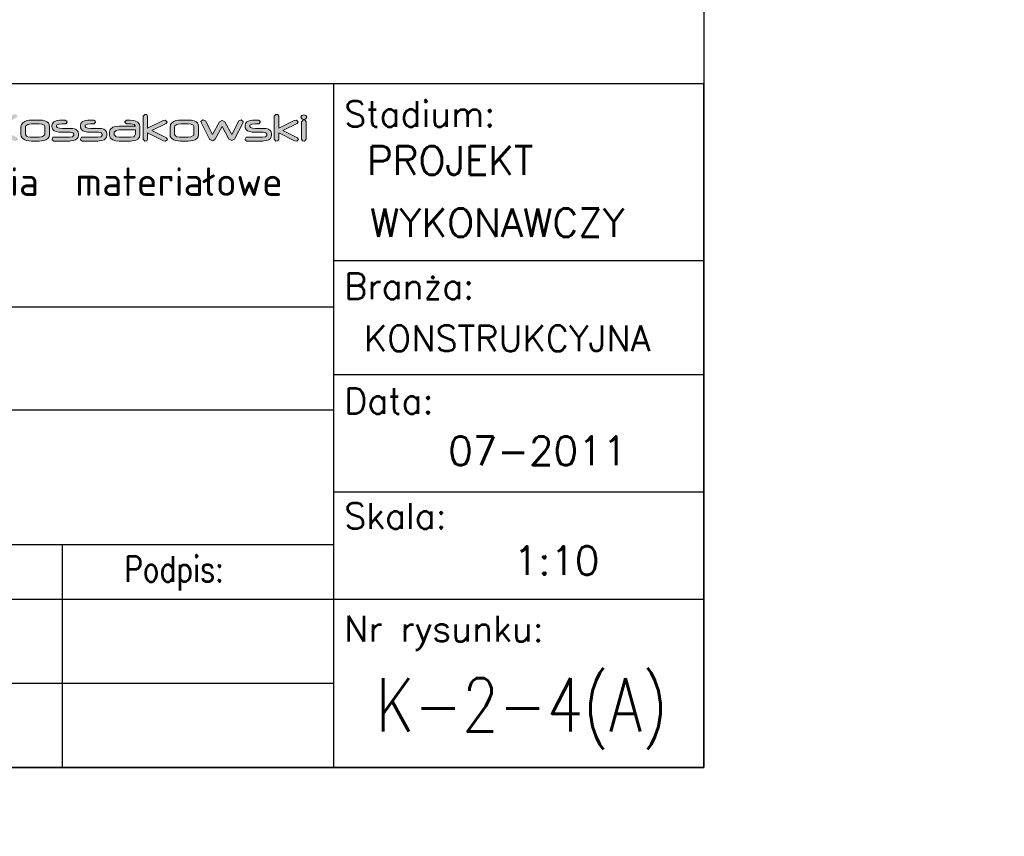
# Model space of a CAD drawing. Header units: millimetres. Extents: x -34919 to 306996, y -293018 to -145733.
# Tile 214 of 256: x 87750 to 88411, y -196130 to -195581. Entities that reach past the tile are written whole.
import ezdxf
from ezdxf.enums import TextEntityAlignment as Align

# ---------------------------------------------------------------- set-up
doc = ezdxf.new("R2010")
doc.units = ezdxf.units.MM
doc.header["$LTSCALE"] = 3
doc.layers.add('Prz', color=5, linetype='Continuous')
doc.layers.add('TABELA', color=7, linetype='Continuous')
doc.layers.add('SIATKA', color=5, linetype='Continuous', lineweight=18)
doc.styles.add('Annotative', font='txt')
doc.styles.add('NOVE3', font='romans.shx', dxfattribs={"width": 0.7})
doc.styles.add('ROMANS', font='romans.shx')

# ---------------------------------------------------------------- blocks, each defined once
blk = doc.blocks.new('structure pro')
h = blk.add_hatch(color=7)
h.dxf.hatch_style = 1
h.paths.add_polyline_path([(739.2, 22.6), (739.7, 24.1), (741.8, 25.2), (745.2, 25.6), (748.1, 25.6), (749.3, 27.4), (749.2, 28.6), (747.4, 29.9), (747.1, 29.9), (743.8, 29.7), (741, 29.4), (738.8, 28.9), (738.3, 28.6), (736, 27.2), (734.6, 25.2), (734.1, 22.6), (734.1, 8.3), (734.1, 7.8), (735.9, 6.3), (738.2, 6.5), (739.2, 8.3)])
h.paths.add_polyline_path([(553.3, 43.3), (550.3, 45.3), (549.9, 45.3), (544.2, 45.2), (539.6, 44.6), (536, 43.6), (535.1, 43.4), (531.2, 41), (528.9, 37.6), (528.1, 33.2), (528.1, 9.5), (528.2, 8.4), (531.2, 6.2), (535, 6.5), (536.7, 9.4), (536.7, 33.2), (537.6, 35.8), (540.9, 37.6), (546.6, 38.2), (551.4, 38.3), (553.5, 41.3)])
h.paths.add_polyline_path([(115.8, 43.3), (112.8, 45.3), (112.4, 45.3), (106.8, 45.2), (102.1, 44.6), (98.5, 43.6), (97.7, 43.4), (93.8, 41), (91.4, 37.6), (90.6, 33.2), (90.6, 9.5), (90.7, 8.4), (93.7, 6.2), (97.4, 6.5), (99.2, 9.4), (99.2, 33.2), (100.1, 35.8), (103.5, 37.6), (109.2, 38.2), (113.9, 38.3), (116, 41.3)])
h.paths.add_polyline_path([(1436.8, 35.1), (1434.6, 35.7), (1432.3, 35.1), (1431.2, 33.1), (1432.3, 31.1), (1434.6, 30.5), (1436.8, 31.1), (1437.9, 33.1)])
h.paths.add_polyline_path([(1436.1, 29.7), (1433.9, 30), (1432, 28), (1432, 8.3), (1433, 6.6), (1435.3, 6.3), (1437.2, 8.3), (1437.2, 28)])
h.paths.add_polyline_path([(1405.3, 36.1), (1403.1, 36.2), (1401.2, 34.3), (1401.2, 8.3), (1403.1, 6.3), (1405.3, 6.6), (1406.3, 8.3), (1406.3, 15.5), (1424, 6.6), (1426.5, 6.3), (1428.6, 8.1), (1427.3, 10), (1411.1, 18.1), (1426.9, 26.1), (1428.3, 27.9), (1426.1, 29.7), (1423.7, 29.5), (1406.3, 20.8), (1406.3, 34.3)])
h.paths.add_polyline_path([(1385.4, 28.6), (1383.6, 29.9), (1380.4, 29.8), (1377.9, 29.7), (1377.1, 29.7), (1374.5, 29.4), (1373.4, 29), (1370.7, 27.9), (1369.1, 26.1), (1368.7, 23.9), (1368.7, 22.6), (1368.8, 21), (1369.8, 19.2), (1371.3, 17.8), (1373.6, 16.9), (1376.6, 16.3), (1380.2, 16.1), (1388.6, 16.1), (1389.1, 16.1), (1392.1, 15.5), (1393, 14), (1393, 13.1), (1392.9, 12.5), (1391.4, 11.1), (1388.2, 10.7), (1370.7, 10.7), (1369.8, 10.5), (1368.7, 8.3), (1368.8, 7.7), (1370.7, 6.3), (1388.1, 6.3), (1389.6, 6.4), (1392.8, 6.8), (1395.2, 7.7), (1397, 9), (1398, 10.8), (1398.4, 13.1), (1398.4, 14.2), (1398.4, 14.4), (1398, 16.6), (1396.8, 18.3), (1394.9, 19.5), (1392.2, 20.2), (1388.9, 20.5), (1380.3, 20.5), (1377.1, 20.7), (1374.6, 21.4), (1373.9, 22.6), (1373.9, 23.9), (1373.9, 24.3), (1376.4, 25.4), (1376.7, 25.4), (1379.9, 25.5), (1383.6, 25.5), (1384.2, 25.6), (1385.6, 27.4)])
h.paths.add_polyline_path([(1324.3, 28.8), (1321.5, 30), (1321.5, 30), (1319.2, 28.3), (1319.5, 27.1), (1328.8, 8.5), (1329.1, 8.1), (1332.1, 6.7), (1332.4, 6.7), (1335.2, 8.4), (1343, 22.8), (1350.6, 8.5), (1350.7, 8.3), (1353.7, 6.8), (1354, 6.8), (1356.8, 8.5), (1366.4, 27.1), (1366.7, 28.3), (1366.7, 28.4), (1364.3, 30), (1361.6, 28.8), (1353.7, 13.5), (1345.9, 27.8), (1345.9, 27.9), (1343, 29.5), (1342.8, 29.5), (1340, 27.8), (1332.2, 13.5)])
h.paths.add_polyline_path([(1308.6, 29.7), (1305.1, 29.9), (1296.5, 29.9), (1294, 29.7), (1291.2, 29.2), (1288.8, 28.3), (1286.6, 26.9), (1285.1, 24.8), (1284.6, 22.4), (1284.6, 13.6), (1284.9, 11.4), (1286.4, 9.4), (1288.8, 7.8), (1290.8, 7.1), (1293.6, 6.6), (1296.5, 6.3), (1305.1, 6.3), (1307.5, 6.5), (1310.3, 7), (1312.6, 7.8), (1314.6, 9), (1316, 11.1), (1316.6, 13.6), (1316.6, 22.4), (1316.6, 22.4), (1316.3, 24.7), (1315.3, 26.6), (1313.7, 28), (1311.5, 29)])
h.paths.add_polyline_path([(1296.6, 25.5), (1305, 25.5), (1308.4, 25.2), (1310.6, 24.3), (1311.3, 22.8), (1311.3, 13.6), (1311.2, 12.9), (1308.8, 11.3), (1307.8, 11.1), (1305, 10.7), (1296.6, 10.7), (1295.1, 10.7), (1292.4, 11.2), (1291, 11.8), (1289.7, 13.6), (1289.7, 22.4), (1290, 23.4), (1292.3, 25), (1293.7, 25.3)], flags=16)
h.paths.add_polyline_path([(1258.5, 36.1), (1256.3, 36.2), (1254.4, 34.3), (1254.4, 8.3), (1256.3, 6.3), (1258.5, 6.6), (1259.5, 8.3), (1259.5, 15.5), (1277.2, 6.6), (1279.7, 6.3), (1281.8, 8.1), (1280.5, 10), (1264.3, 18.1), (1280.2, 26.1), (1281.5, 27.9), (1279.3, 29.7), (1276.9, 29.5), (1259.5, 20.8), (1259.5, 34.3)])
h.paths.add_polyline_path([(1240.1, 29.7), (1235.9, 29.9), (1233.9, 27.9), (1233.9, 27.6), (1235.9, 25.5), (1237, 25.5), (1237.3, 25.5), (1238.1, 25.6), (1238.8, 25.6), (1240.6, 25.5), (1244.3, 24.8), (1245.8, 23.1), (1227.5, 23.1), (1223.6, 22.8), (1220.5, 21.7), (1220.3, 21.6), (1217.6, 19.3), (1216.7, 16.2), (1216.7, 13.2), (1216.7, 13), (1217.7, 10.1), (1220.7, 7.8), (1223.9, 6.7), (1227.7, 6.3), (1240.3, 6.3), (1242.1, 6.4), (1246, 7), (1248.7, 8.5), (1250.4, 10.6), (1250.9, 13.4), (1250.9, 22.7), (1250.5, 25), (1248.7, 27.4), (1245.3, 29), (1243.6, 29.4)])
h.paths.add_polyline_path([(1240.4, 10.7), (1227.5, 10.7), (1224.2, 11.2), (1221.9, 13.3), (1221.9, 16.2), (1224.1, 18.2), (1227.5, 18.8), (1245.8, 18.8), (1245.8, 17.9), (1245.8, 16.7), (1245.8, 15.5), (1245.8, 14.7), (1245.8, 14.1), (1244.3, 11.3), (1244.1, 11.1)], flags=16)
h.paths.add_polyline_path([(1200.9, 28.6), (1199.1, 29.9), (1196, 29.8), (1193.5, 29.7), (1192.7, 29.7), (1190, 29.4), (1188.9, 29), (1186.3, 27.9), (1184.7, 26.1), (1184.2, 23.9), (1184.2, 22.6), (1184.4, 21), (1185.3, 19.2), (1186.9, 17.8), (1189.1, 16.9), (1192.1, 16.3), (1195.7, 16.1), (1204.1, 16.1), (1204.6, 16.1), (1207.6, 15.5), (1208.5, 14), (1208.5, 13.1), (1208.5, 12.5), (1207, 11.1), (1203.7, 10.7), (1186.2, 10.7), (1185.3, 10.5), (1184.3, 8.3), (1184.3, 7.7), (1186.2, 6.3), (1203.7, 6.3), (1205.2, 6.4), (1208.3, 6.8), (1210.8, 7.7), (1212.5, 9), (1213.6, 10.8), (1214, 13.1), (1214, 14.2), (1214, 14.4), (1213.5, 16.6), (1212.3, 18.3), (1210.4, 19.5), (1207.7, 20.2), (1204.4, 20.5), (1195.8, 20.5), (1192.7, 20.7), (1190.2, 21.4), (1189.4, 22.6), (1189.4, 23.9), (1189.4, 24.3), (1191.9, 25.4), (1192.2, 25.4), (1195.4, 25.5), (1199.1, 25.5), (1199.7, 25.6), (1201.1, 27.4)])
h.paths.add_polyline_path([(1169.1, 28.6), (1167.3, 29.9), (1164.2, 29.8), (1161.6, 29.7), (1160.9, 29.7), (1158.2, 29.4), (1157.1, 29), (1154.4, 27.9), (1152.8, 26.1), (1152.4, 23.9), (1152.4, 22.6), (1152.5, 21), (1153.5, 19.2), (1155, 17.8), (1157.3, 16.9), (1160.2, 16.3), (1163.9, 16.1), (1172.3, 16.1), (1172.7, 16.1), (1175.7, 15.5), (1176.7, 14), (1176.7, 13.1), (1176.6, 12.5), (1175.2, 11.1), (1171.9, 10.7), (1154.3, 10.7), (1153.5, 10.5), (1152.5, 8.3), (1152.5, 7.7), (1154.3, 6.3), (1171.9, 6.3), (1173.3, 6.4), (1176.5, 6.8), (1178.9, 7.7), (1180.7, 9), (1181.8, 10.8), (1182.1, 13.1), (1182.1, 14.2), (1182.1, 14.4), (1181.7, 16.6), (1180.5, 18.3), (1178.6, 19.5), (1175.9, 20.2), (1172.6, 20.5), (1163.9, 20.5), (1160.8, 20.7), (1158.3, 21.4), (1157.5, 22.6), (1157.5, 23.9), (1157.6, 24.3), (1160.1, 25.4), (1160.4, 25.4), (1163.6, 25.5), (1167.3, 25.5), (1167.9, 25.6), (1169.3, 27.4)])
h.paths.add_polyline_path([(1141.6, 29.7), (1138.2, 29.9), (1129.5, 29.9), (1127, 29.7), (1124.2, 29.2), (1121.8, 28.3), (1119.6, 26.9), (1118.1, 24.8), (1117.6, 22.4), (1117.6, 13.6), (1118, 11.4), (1119.4, 9.4), (1121.8, 7.8), (1123.9, 7.1), (1126.6, 6.6), (1129.5, 6.3), (1138.2, 6.3), (1140.5, 6.5), (1143.3, 7), (1145.6, 7.8), (1147.6, 9), (1149.1, 11.1), (1149.6, 13.6), (1149.6, 22.4), (1149.6, 22.4), (1149.2, 24.7), (1148.3, 26.6), (1146.7, 28), (1144.4, 29)])
h.paths.add_polyline_path([(1129.6, 25.5), (1138, 25.5), (1141.5, 25.2), (1143.7, 24.3), (1144.4, 22.8), (1144.4, 13.6), (1144.1, 12.9), (1141.9, 11.3), (1140.8, 11.1), (1138, 10.7), (1129.6, 10.7), (1128.1, 10.7), (1125.4, 11.2), (1123.9, 11.8), (1122.8, 13.6), (1122.8, 22.4), (1123, 23.4), (1125.4, 25), (1126.7, 25.3)], flags=16)
h.paths.add_polyline_path([(1087, 34.3), (1085, 36.2), (1082.7, 36.1), (1081.6, 34.3), (1081.6, 8.3), (1082.7, 6.6), (1085, 6.3), (1087, 8.3), (1087, 18.7), (1109.8, 6.7), (1112.6, 6.3), (1114.8, 8.1), (1113.6, 10), (1091.7, 21.6), (1112.8, 32.7), (1114.1, 34.5), (1111.9, 36.2), (1108.9, 36), (1087, 24.3)])
h.paths.add_polyline_path([(1052.9, 36.1), (1050.7, 36.2), (1048.8, 34.3), (1048.8, 20.6), (1044.1, 15.9), (1043.6, 15.1), (1044.6, 14.4), (1046.1, 14.7), (1048.8, 17.3), (1048.8, 8.3), (1049.9, 6.6), (1052.1, 6.3), (1054, 8.3), (1054, 22.3), (1058.8, 27), (1059.2, 27.8), (1058.2, 28.6), (1056.8, 28.3), (1054, 25.6), (1054, 34.3)])
h.paths.add_polyline_path([(1034.7, 29.7), (1031.5, 29.9), (1021.9, 29.9), (1019, 29.7), (1016.2, 29.3), (1013.9, 28.5), (1011.6, 27), (1010, 25), (1009.5, 22.4), (1009.5, 13.8), (1009.5, 13.1), (1010.4, 10.7), (1012.3, 8.5), (1013.1, 8.1), (1015.4, 7.1), (1018.6, 6.6), (1021.1, 6.4), (1022.3, 6.4), (1025.4, 6.3), (1026, 6.4), (1027.3, 8.3), (1027.2, 9.4), (1025.4, 10.7), (1023.9, 10.7), (1021.2, 10.8), (1018.8, 11.1), (1017.5, 11.5), (1015.5, 13), (1014.9, 15.5), (1014.9, 15.6), (1040.5, 15.6), (1040.9, 15.6), (1042, 17.7), (1042, 23.4), (1041.8, 24.7), (1040.6, 26.9), (1038.3, 28.6), (1037.2, 29)])
h.paths.add_polyline_path([(1022.7, 25.6), (1026.4, 25.6), (1028.1, 25.6), (1031.9, 25.3), (1034.7, 24.9), (1036.4, 24), (1036.9, 23), (1036.9, 20.1), (1014.7, 20.1), (1014.7, 22.8), (1015.2, 24), (1017.9, 25.2), (1019.9, 25.4)], flags=16)
h.paths.add_polyline_path([(965.2, 28.8), (962.5, 30), (962.4, 30), (960, 28.3), (960.4, 27.1), (969.8, 8.5), (969.9, 8.1), (973, 6.7), (973.3, 6.7), (976.1, 8.4), (983.8, 22.8), (991.5, 8.5), (991.5, 8.3), (994.5, 6.8), (994.9, 6.8), (997.7, 8.5), (1007.2, 27.1), (1007.6, 28.3), (1007.6, 28.4), (1005.2, 30), (1002.5, 28.8), (994.5, 13.5), (986.8, 27.8), (986.7, 27.9), (983.8, 29.5), (983.7, 29.5), (980.9, 27.8), (973.2, 13.5)])
h.paths.add_polyline_path([(946.6, 29.7), (942.4, 29.9), (940.4, 27.9), (940.4, 27.6), (942.4, 25.5), (943.6, 25.5), (943.8, 25.5), (944.6, 25.6), (945.4, 25.6), (947.1, 25.5), (950.9, 24.8), (952.3, 23.1), (934, 23.1), (930.2, 22.8), (927, 21.7), (926.8, 21.6), (924.1, 19.3), (923.2, 16.2), (923.2, 13.2), (923.2, 13), (924.2, 10.1), (927.2, 7.8), (930.4, 6.7), (934.2, 6.3), (946.8, 6.3), (948.7, 6.4), (952.5, 7), (955.3, 8.5), (956.9, 10.6), (957.5, 13.4), (957.5, 22.7), (957.1, 25), (955.2, 27.4), (951.8, 29), (950.1, 29.4)])
h.paths.add_polyline_path([(946.9, 10.7), (934, 10.7), (930.7, 11.2), (928.4, 13.3), (928.4, 16.2), (930.6, 18.2), (934, 18.8), (952.3, 18.8), (952.3, 17.9), (952.3, 16.7), (952.3, 15.5), (952.3, 14.7), (952.3, 14.1), (950.9, 11.3), (950.6, 11.1)], flags=16)
h.paths.add_polyline_path([(911.8, 36), (907.9, 36.2), (885.3, 36.2), (883.3, 34.3), (883.3, 8.3), (885.3, 6.3), (887.6, 6.6), (888.8, 8.3), (888.8, 17), (907.7, 17), (909.1, 17.1), (912.8, 17.5), (916, 18.5), (917.4, 19.2), (919.7, 21.7), (920.5, 25), (920.5, 29.6), (920.4, 30.3), (919, 33), (915.7, 34.9), (915.1, 35.2)])
h.paths.add_polyline_path([(888.8, 31.8), (908, 31.8), (910.4, 31.7), (913.9, 30.8), (915, 29.2), (915, 25.1), (914.6, 23.5), (912.3, 22.1), (908, 21.5), (888.8, 21.5)], flags=16)
h.paths.add_polyline_path([(851.5, 11.1), (852.6, 9.1), (851.5, 7), (849.2, 6.4), (847, 7), (845.9, 9.1), (847, 11.1), (849.2, 11.7)])
h.paths.add_polyline_path([(828.3, 38.5), (827.3, 38.7), (825.6, 38.1), (824.7, 36.4), (825.6, 34.8), (827.4, 34.2), (829.1, 34.9), (830, 36.4), (829.8, 37.4), (829.2, 38.1)])
h.paths.add_polyline_path([(842.5, 28.4), (840.8, 29.1), (838.9, 28.5), (812.4, 11.3), (811, 9.2), (812.2, 7), (814.6, 6.3), (841.7, 6.3), (841.8, 6.3), (843.7, 8.5), (843.7, 8.7), (841.7, 10.7), (820.2, 10.8), (842.5, 25.3), (843.1, 26.7)])
h.paths.add_polyline_path([(801, 29.6), (796.5, 29.9), (788, 29.9), (785, 29.7), (781.1, 29), (778.4, 27.7), (776.7, 25.7), (776.2, 23.1), (776.2, 8.3), (777.2, 6.6), (779.4, 6.3), (781.4, 8.3), (781.4, 23.2), (781.4, 23.4), (783.9, 25.3), (785.3, 25.4), (787.6, 25.5), (796.5, 25.5), (799, 25.5), (800.4, 25.3), (800.8, 25.3), (803, 23.2), (803, 8.3), (804.1, 6.6), (806.3, 6.3), (808.2, 8.3), (808.2, 23.2), (808, 24.8), (806.8, 27.1), (804.5, 28.6)])
h.paths.add_polyline_path([(771.8, 35.1), (769.5, 35.7), (767.2, 35.1), (766.1, 33.1), (767.2, 31.1), (769.5, 30.5), (771.8, 31.1), (772.9, 33.1)])
h.paths.add_polyline_path([(771.2, 29.7), (769, 30), (767, 28), (767, 8.3), (768, 6.6), (770.2, 6.3), (772.2, 8.3), (772.2, 28)])
h.paths.add_polyline_path([(730, 36), (727.8, 36.2), (725.8, 34.3), (725.8, 29.7), (710.5, 29.7), (706.8, 29.5), (703.2, 28.6), (700.6, 27.2), (698.9, 25.1), (698.2, 22.4), (698.1, 20.1), (698.1, 16.1), (698.2, 13), (698.5, 11.2), (699.9, 9.1), (702.4, 7.6), (706, 6.7), (710.5, 6.3), (718.4, 6.3), (719.5, 6.4), (723.2, 6.8), (726.4, 7.8), (727.5, 8.4), (730.2, 10.7), (731, 13.6), (731, 34.3)])
h.paths.add_polyline_path([(717.9, 10.7), (710.5, 10.7), (709.4, 10.7), (706.1, 11), (705, 11.4), (703.4, 14), (703.4, 22.3), (703.7, 23.4), (705.9, 24.9), (710.3, 25.3), (725.8, 25.3), (725.8, 13.7), (725.2, 12.2), (722.6, 11.1)], flags=16)
h.paths.add_polyline_path([(598.2, 45), (592.4, 45.3), (578.1, 45.3), (573.8, 45.2), (569.2, 44.3), (565.2, 42.7), (561.5, 40.4), (559, 37), (558.1, 32.8), (558.1, 18.4), (558.8, 14.7), (561.1, 11.3), (565.3, 8.6), (568.6, 7.5), (573.2, 6.5), (578.1, 6.2), (592.4, 6.2), (596.3, 6.3), (601.1, 7.1), (604.9, 8.6), (608.1, 10.7), (610.7, 14.1), (611.5, 18.4), (611.5, 32.8), (611.5, 33), (610.9, 36.8), (609.4, 39.9), (606.7, 42.3), (603, 44)])
h.paths.add_polyline_path([(578.2, 38.1), (592.2, 38.1), (597.9, 37.6), (601.6, 36.1), (602.8, 33.4), (602.8, 18.4), (602.5, 17), (598.6, 14.4), (596.9, 13.9), (592.2, 13.4), (578.2, 13.4), (575.7, 13.5), (571.3, 14.3), (568.9, 15.3), (566.8, 18.4), (566.8, 32.8), (567.2, 34.6), (571.1, 37.1), (573.3, 37.7)], flags=16)
h.paths.add_polyline_path([(509, 45.1), (502.8, 45.3), (489.1, 45.3), (484.5, 45.2), (479.7, 44.6), (476.2, 43.6), (472.7, 41.6), (470.3, 38.1), (469.4, 33.8), (469.4, -1.4), (469.6, -2.4), (472.6, -4.7), (476.3, -4.3), (478.1, -1.4), (478.1, 6.5), (504.9, 6.5), (510.1, 6.8), (514.9, 7.8), (518.7, 9.4), (521.4, 11.8), (523, 14.9), (523.6, 18.6), (523.6, 33.8), (523.5, 34.6), (522.8, 37.8), (520.9, 40.6), (518.1, 42.7), (514.1, 44.2)])
h.paths.add_polyline_path([(504.9, 13.7), (478.1, 13.7), (478.1, 33.5), (478.1, 33.9), (479.5, 36.3), (483.3, 37.7), (489.5, 38.1), (502.9, 38.1), (506.1, 38.1), (510.1, 37.8), (512.9, 36.8), (514.9, 33.8), (514.9, 18.5), (513.9, 16.1), (510.7, 14.3)], flags=16)
h.paths.add_polyline_path([(405.2, 45), (400.1, 45.4), (384, 45.4), (379.3, 45.2), (374.6, 44.4), (370.7, 43.1), (366.8, 40.6), (364.2, 37.2), (363.3, 33), (363.3, 18.6), (363.4, 17.5), (364.9, 13.4), (368.1, 9.8), (369.3, 9.1), (373.3, 7.5), (378.6, 6.5), (382.8, 6.3), (384.7, 6.2), (389.9, 6.2), (390.9, 6.3), (393.1, 9.4), (392.8, 11.3), (389.9, 13.4), (387.4, 13.5), (383, 13.6), (378.8, 14.1), (376.8, 14.8), (373.4, 17.3), (372.2, 21.3), (372.2, 21.6), (415.1, 21.6), (415.6, 21.6), (417.5, 25.1), (417.5, 34.6), (417.3, 36.8), (415.2, 40.4), (411.3, 43.2), (409.6, 43.9)])
h.paths.add_polyline_path([(385.4, 38.2), (391.6, 38.3), (394.2, 38.2), (400.7, 37.8), (405.4, 37), (408.2, 35.7), (409.1, 33.8), (409.1, 29.1), (372, 29.1), (372, 33.5), (372.8, 35.6), (377.4, 37.6), (380.7, 38)], flags=16)
edge = h.paths.add_edge_path()
edge.add_line((357.7, 38.3), (359.9, 41.3))
edge.add_line((359.9, 41.3), (359.6, 43.3))
edge.add_line((359.6, 43.3), (356.7, 45.3))
edge.add_line((356.7, 45.3), (356.2, 45.3))
edge.add_line((356.2, 45.3), (350.6, 45.2))
edge.add_line((350.6, 45.2), (345.9, 44.6))
edge.add_line((345.9, 44.6), (342.3, 43.6))
edge.add_line((342.3, 43.6), (341.5, 43.4))
edge.add_line((341.5, 43.4), (337.6, 41))
edge.add_line((337.6, 41), (335.2, 37.6))
edge.add_line((335.2, 37.6), (334.4, 33.2))
edge.add_line((334.4, 33.2), (334.4, 9.5))
edge.add_line((334.4, 9.5), (334.6, 8.4))
edge.add_line((334.6, 8.4), (337.5, 6.2))
edge.add_line((337.5, 6.2), (341.2, 6.5))
edge.add_line((341.2, 6.5), (343.1, 9.4))
edge.add_line((343.1, 9.4), (343.1, 33.2))
edge.add_line((343.1, 33.2), (344, 35.8))
edge.add_line((344, 35.8), (347.2, 37.6))
edge.add_line((347.2, 37.6), (352.9, 38.2))
edge.add_line((352.9, 38.2), (357.7, 38.3))
edge.add_line((357.7, 38.3), (352.9, 38.2))
h.paths.add_polyline_path([(281.7, 45.1), (278, 45.3), (277, 45.3), (274.8, 42.1), (274.8, 17.9), (274.9, 16.9), (275.6, 13.6), (277.5, 10.9), (280.5, 8.9), (284.6, 7.4), (289.7, 6.5), (295.8, 6.2), (299.9, 6.2), (300.2, 6.1), (302.7, 6.1), (304.5, 6.1), (305.2, 6.1), (311.7, 6.3), (317.1, 7.1), (321.6, 8.3), (325.1, 10), (327.5, 12.2), (329, 14.8), (329.5, 17.9), (329.5, 42.1), (329.4, 43.3), (326.3, 45.3), (322.5, 45.1), (320.7, 42.1), (320.7, 17.8), (320.7, 17.2), (319, 15.1), (315, 13.9), (308.6, 13.4), (295.8, 13.4), (293.7, 13.5), (288, 14.1), (284.6, 15.6), (283.4, 17.9), (283.4, 42.1)])
h.paths.add_polyline_path([(252.2, 55.7), (248.5, 56), (247.5, 55.9), (245.3, 52.7), (245.3, 45), (242.5, 45), (241, 44.8), (238.9, 41.5), (241, 38.1), (242.5, 38), (245.3, 37.9), (245.3, 9.4), (247, 6.5), (250.7, 6.2), (251.8, 6.3), (253.9, 9.4), (253.9, 37.9), (267.5, 37.9), (268.6, 38), (270.8, 41), (270.5, 42.9), (267.5, 45), (253.9, 45), (253.9, 52.7)])
h.paths.add_polyline_path([(236.1, 43.3), (232.9, 45.3), (198.7, 45.3), (194.2, 45.2), (189.2, 44.2), (185.3, 42.6), (182.6, 40.3), (180.9, 37.2), (180.4, 33.5), (180.4, 18.1), (181.1, 13.9), (183.4, 10.4), (187.4, 8), (190.2, 7.1), (194.8, 6.4), (200.6, 6.2), (232.5, 6.2), (234.4, 6.5), (236.4, 9.4), (236.2, 11.3), (233.2, 13.4), (200.8, 13.4), (199, 13.5), (193.4, 14.2), (190.1, 15.8), (189, 18.5), (189, 33.8), (190, 36), (193.4, 37.6), (199.4, 38.1), (232.9, 38.1), (234.4, 38.3), (236.3, 41.7)])
h.paths.add_polyline_path([(127.9, 45.1), (124.2, 45.3), (123.2, 45.3), (121, 42.1), (121, 17.9), (121, 16.9), (121.8, 13.6), (123.7, 10.9), (126.7, 8.9), (130.7, 7.4), (135.8, 6.5), (141.9, 6.2), (146, 6.2), (146.3, 6.1), (148.9, 6.1), (150.7, 6.1), (151.4, 6.1), (157.8, 6.3), (163.3, 7.1), (167.8, 8.3), (171.2, 10), (173.7, 12.2), (175.2, 14.8), (175.6, 17.9), (175.6, 42.1), (175.6, 43.3), (172.4, 45.3), (168.7, 45.1), (166.9, 42.1), (166.9, 17.8), (166.9, 17.2), (165.2, 15.1), (161.2, 13.9), (154.8, 13.4), (141.9, 13.4), (139.9, 13.5), (134.2, 14.1), (130.7, 15.6), (129.6, 17.9), (129.6, 42.1)])
h.paths.add_polyline_path([(69.3, 55.7), (65.6, 56), (64.6, 55.9), (62.5, 52.7), (62.5, 45), (59.7, 45), (58.1, 44.8), (56.1, 41.5), (58.1, 38.1), (59.7, 38), (62.5, 37.9), (62.5, 9.4), (64.2, 6.5), (67.9, 6.2), (68.9, 6.3), (71.1, 9.4), (71.1, 37.9), (84.7, 37.9), (85.8, 38), (87.9, 41), (87.7, 42.9), (84.7, 45), (71.1, 45), (71.1, 52.7)])
h.paths.add_polyline_path([(31.7, 43.3), (28.8, 45.3), (23.5, 45.3), (19.3, 45.2), (18, 45.1), (13.6, 44.5), (11.7, 44), (7.4, 42.1), (4.7, 39.1), (3.8, 35.3), (3.8, 33.2), (4.2, 30.5), (5.7, 27.6), (8.3, 25.3), (12.1, 23.7), (17.1, 22.8), (23.2, 22.4), (37.2, 22.4), (37.9, 22.4), (42.9, 21.5), (44.5, 18.8), (44.5, 17.4), (44.4, 16.4), (41.9, 14.2), (36.4, 13.4), (7.3, 13.4), (5.7, 13.1), (4, 9.4), (4.2, 8.4), (7.3, 6.2), (36.4, 6.2), (38.8, 6.3), (44.1, 6.9), (48.2, 8.4), (51.1, 10.7), (52.9, 13.6), (53.5, 17.4), (53.5, 19.2), (53.5, 19.5), (52.7, 23.2), (50.8, 26), (47.6, 28.1), (43.2, 29.4), (37.5, 29.8), (23.2, 29.8), (18, 30), (13.9, 31.2), (12.5, 33.3), (12.5, 35.3), (12.6, 36.1), (16.7, 38), (17.3, 38), (22.6, 38.1), (28.8, 38.1), (29.8, 38.2), (32, 41.3)])
edge = h.paths.add_edge_path()
edge.add_line((748.1, 25.6), (745.2, 25.6))
edge.add_line((551.4, 38.3), (546.6, 38.2))
edge.add_line((113.9, 38.3), (109.2, 38.2))
at = {"color": 7, "lineweight": 0}
for p, q in [((1256.3, 36.2), (1254.4, 34.3)), ((1254.4, 34.3), (1254.4, 8.3)), ((1258.5, 36.1), (1256.3, 36.2)), ((1259.5, 34.3), (1258.5, 36.1)), ((1259.5, 20.8), (1259.5, 34.3)), ((1403.1, 36.2), (1401.2, 34.3)), ((1401.2, 34.3), (1401.2, 8.3)), ((1405.3, 36.1), (1403.1, 36.2)), ((1406.3, 34.3), (1405.3, 36.1)), ((1406.3, 20.8), (1406.3, 34.3)), ((1432.3, 35.1), (1431.2, 33.1)), ((1431.2, 33.1), (1432.3, 31.1)), ((1434.6, 35.7), (1432.3, 35.1)), ((1436.8, 35.1), (1434.6, 35.7)), ((1437.9, 33.1), (1436.8, 35.1)), ((1436.8, 31.1), (1437.9, 33.1)), ((1118.1, 24.8), (1117.6, 22.4)), ((1117.6, 22.4), (1117.6, 13.6)), ((1119.6, 26.9), (1118.1, 24.8)), ((1121.8, 28.3), (1119.6, 26.9)), ((1124.2, 29.2), (1121.8, 28.3)), ((1122.8, 22.4), (1123, 23.4)), ((1122.8, 13.6), (1122.8, 22.4)), ((1123, 23.4), (1125.4, 25)), ((1127, 29.7), (1124.2, 29.2)), ((1125.4, 25), (1126.7, 25.3)), ((1126.7, 25.3), (1129.6, 25.5)), ((1129.5, 29.9), (1127, 29.7)), ((1138.2, 29.9), (1129.5, 29.9)), ((1129.6, 25.5), (1138, 25.5)), ((1138, 25.5), (1141.5, 25.2)), ((1141.6, 29.7), (1138.2, 29.9)), ((1141.5, 25.2), (1143.7, 24.3)), ((1144.4, 29), (1141.6, 29.7)), ((1143.7, 24.3), (1144.4, 22.8)), ((1146.7, 28), (1144.4, 29)), ((1144.4, 22.8), (1144.4, 13.6)), ((1148.3, 26.6), (1146.7, 28)), ((1149.2, 24.7), (1148.3, 26.6)), ((1149.6, 22.4), (1149.2, 24.7)), ((1149.6, 13.6), (1149.6, 22.4)), ((1149.6, 22.4), (1149.6, 22.4)), ((1152.8, 26.1), (1152.4, 23.9)), ((1152.4, 23.9), (1152.4, 22.6)), ((1152.4, 22.6), (1152.5, 21)), ((1154.4, 27.9), (1152.8, 26.1)), ((1157.1, 29), (1154.4, 27.9)), ((1158.2, 29.4), (1157.1, 29)), ((1157.5, 23.9), (1157.6, 24.3)), ((1157.5, 22.6), (1157.5, 23.9)), ((1158.3, 21.4), (1157.5, 22.6)), ((1157.6, 24.3), (1160.1, 25.4)), ((1160.9, 29.7), (1158.2, 29.4)), ((1160.1, 25.4), (1160.4, 25.4)), ((1160.4, 25.4), (1163.6, 25.5)), ((1161.6, 29.7), (1160.9, 29.7)), ((1164.2, 29.8), (1161.6, 29.7)), ((1163.6, 25.5), (1167.3, 25.5)), ((1167.3, 29.9), (1164.2, 29.8)), ((1169.1, 28.6), (1167.3, 29.9)), ((1167.3, 25.5), (1167.9, 25.6)), ((1167.9, 25.6), (1169.3, 27.4)), ((1169.3, 27.4), (1169.1, 28.6)), ((1184.7, 26.1), (1184.2, 23.9)), ((1184.2, 23.9), (1184.2, 22.6)), ((1184.2, 22.6), (1184.4, 21)), ((1186.3, 27.9), (1184.7, 26.1)), ((1188.9, 29), (1186.3, 27.9)), ((1190, 29.4), (1188.9, 29)), ((1189.4, 24.3), (1191.9, 25.4)), ((1189.4, 23.9), (1189.4, 24.3)), ((1189.4, 22.6), (1189.4, 23.9)), ((1190.2, 21.4), (1189.4, 22.6)), ((1192.7, 29.7), (1190, 29.4)), ((1191.9, 25.4), (1192.2, 25.4)), ((1192.2, 25.4), (1195.4, 25.5)), ((1193.5, 29.7), (1192.7, 29.7)), ((1196, 29.8), (1193.5, 29.7)), ((1195.4, 25.5), (1199.1, 25.5)), ((1199.1, 29.9), (1196, 29.8)), ((1200.9, 28.6), (1199.1, 29.9)), ((1199.1, 25.5), (1199.7, 25.6)), ((1199.7, 25.6), (1201.1, 27.4)), ((1201.1, 27.4), (1200.9, 28.6)), ((1223.6, 22.8), (1220.5, 21.7)), ((1227.5, 23.1), (1223.6, 22.8)), ((1245.8, 23.1), (1227.5, 23.1)), ((1227.5, 23.1), (1227.5, 23.1)), ((1235.9, 29.9), (1233.9, 27.9)), ((1233.9, 27.9), (1233.9, 27.6)), ((1233.9, 27.6), (1235.9, 25.5)), ((1240.1, 29.7), (1235.9, 29.9)), ((1235.9, 25.5), (1237, 25.5)), ((1237, 25.5), (1237.3, 25.5)), ((1237.3, 25.5), (1238.1, 25.6)), ((1238.1, 25.6), (1238.8, 25.6)), ((1238.8, 25.6), (1240.6, 25.5)), ((1243.6, 29.4), (1240.1, 29.7)), ((1240.6, 25.5), (1244.3, 24.8)), ((1245.3, 29), (1243.6, 29.4)), ((1244.3, 24.8), (1245.8, 23.1)), ((1248.7, 27.4), (1245.3, 29)), ((1250.5, 25), (1248.7, 27.4)), ((1250.9, 22.7), (1250.5, 25)), ((1250.9, 13.4), (1250.9, 22.7)), ((1276.9, 29.5), (1259.5, 20.8)), ((1264.3, 18.1), (1280.2, 26.1)), ((1279.3, 29.7), (1276.9, 29.5)), ((1281.5, 27.9), (1279.3, 29.7)), ((1280.2, 26.1), (1281.5, 27.9)), ((1285.1, 24.8), (1284.6, 22.4)), ((1284.6, 22.4), (1284.6, 13.6)), ((1286.6, 26.9), (1285.1, 24.8)), ((1288.8, 28.3), (1286.6, 26.9)), ((1291.2, 29.2), (1288.8, 28.3)), ((1289.7, 22.4), (1290, 23.4)), ((1289.7, 13.6), (1289.7, 22.4)), ((1290, 23.4), (1292.3, 25)), ((1294, 29.7), (1291.2, 29.2)), ((1292.3, 25), (1293.7, 25.3)), ((1293.7, 25.3), (1296.6, 25.5)), ((1296.5, 29.9), (1294, 29.7)), ((1305.1, 29.9), (1296.5, 29.9)), ((1296.6, 25.5), (1305, 25.5)), ((1305, 25.5), (1308.4, 25.2)), ((1308.6, 29.7), (1305.1, 29.9)), ((1308.4, 25.2), (1310.6, 24.3)), ((1311.5, 29), (1308.6, 29.7)), ((1310.6, 24.3), (1311.3, 22.8)), ((1311.3, 22.8), (1311.3, 13.6)), ((1313.7, 28), (1311.5, 29)), ((1315.3, 26.6), (1313.7, 28)), ((1316.3, 24.7), (1315.3, 26.6)), ((1316.6, 22.4), (1316.3, 24.7)), ((1316.6, 13.6), (1316.6, 22.4)), ((1316.6, 22.4), (1316.6, 22.4)), ((1321.5, 30), (1319.2, 28.3)), ((1319.2, 28.3), (1319.5, 27.1)), ((1319.5, 27.1), (1328.8, 8.5)), ((1321.5, 30), (1321.5, 30)), ((1324.3, 28.8), (1321.5, 30)), ((1332.2, 13.5), (1324.3, 28.8)), ((1340, 27.8), (1332.2, 13.5)), ((1335.2, 8.4), (1343, 22.8)), ((1342.8, 29.5), (1340, 27.8)), ((1343, 29.5), (1342.8, 29.5)), ((1345.9, 27.9), (1343, 29.5)), ((1343, 22.8), (1350.6, 8.5)), ((1345.9, 27.8), (1345.9, 27.9)), ((1353.7, 13.5), (1345.9, 27.8)), ((1361.6, 28.8), (1353.7, 13.5)), ((1356.8, 8.5), (1366.4, 27.1)), ((1364.3, 30), (1361.6, 28.8)), ((1366.7, 28.4), (1364.3, 30)), ((1366.4, 27.1), (1366.7, 28.3)), ((1366.7, 28.3), (1366.7, 28.4)), ((1369.1, 26.1), (1368.7, 23.9)), ((1368.7, 23.9), (1368.7, 22.6)), ((1368.7, 22.6), (1368.8, 21)), ((1370.7, 27.9), (1369.1, 26.1)), ((1373.4, 29), (1370.7, 27.9)), ((1374.5, 29.4), (1373.4, 29)), ((1373.9, 24.3), (1376.4, 25.4)), ((1373.9, 23.9), (1373.9, 24.3)), ((1373.9, 22.6), (1373.9, 23.9)), ((1374.6, 21.4), (1373.9, 22.6)), ((1377.1, 29.7), (1374.5, 29.4)), ((1376.4, 25.4), (1376.7, 25.4)), ((1376.7, 25.4), (1379.9, 25.5)), ((1377.9, 29.7), (1377.1, 29.7)), ((1380.4, 29.8), (1377.9, 29.7)), ((1379.9, 25.5), (1383.6, 25.5)), ((1383.6, 29.9), (1380.4, 29.8)), ((1385.4, 28.6), (1383.6, 29.9)), ((1383.6, 25.5), (1384.2, 25.6)), ((1384.2, 25.6), (1385.6, 27.4)), ((1385.6, 27.4), (1385.4, 28.6)), ((1423.7, 29.5), (1406.3, 20.8)), ((1411.1, 18.1), (1426.9, 26.1)), ((1426.1, 29.7), (1423.7, 29.5)), ((1428.3, 27.9), (1426.1, 29.7)), ((1426.9, 26.1), (1428.3, 27.9)), ((1433.9, 30), (1432, 28)), ((1432, 28), (1432, 8.3)), ((1432.3, 31.1), (1434.6, 30.5)), ((1436.1, 29.7), (1433.9, 30)), ((1434.6, 30.5), (1436.8, 31.1)), ((1437.2, 28), (1436.1, 29.7)), ((1437.2, 8.3), (1437.2, 28)), ((1117.6, 13.6), (1118, 11.4)), ((1118, 11.4), (1119.4, 9.4)), ((1123.9, 11.8), (1122.8, 13.6)), ((1125.4, 11.2), (1123.9, 11.8)), ((1128.1, 10.7), (1125.4, 11.2)), ((1140.8, 11.1), (1138, 10.7)), ((1141.9, 11.3), (1140.8, 11.1)), ((1144.1, 12.9), (1141.9, 11.3)), ((1144.4, 13.6), (1144.1, 12.9)), ((1147.6, 9), (1149.1, 11.1)), ((1149.1, 11.1), (1149.6, 13.6)), ((1152.5, 21), (1153.5, 19.2)), ((1153.5, 19.2), (1155, 17.8)), ((1155, 17.8), (1157.3, 16.9)), ((1157.3, 16.9), (1160.2, 16.3)), ((1160.8, 20.7), (1158.3, 21.4)), ((1160.2, 16.3), (1163.9, 16.1)), ((1163.9, 20.5), (1160.8, 20.7)), ((1172.6, 20.5), (1163.9, 20.5)), ((1163.9, 16.1), (1172.3, 16.1)), ((1175.2, 11.1), (1171.9, 10.7)), ((1172.3, 16.1), (1172.7, 16.1)), ((1175.9, 20.2), (1172.6, 20.5)), ((1172.7, 16.1), (1175.7, 15.5)), ((1176.6, 12.5), (1175.2, 11.1)), ((1175.7, 15.5), (1176.7, 14)), ((1178.6, 19.5), (1175.9, 20.2)), ((1176.7, 13.1), (1176.6, 12.5)), ((1176.7, 14), (1176.7, 13.1)), ((1180.5, 18.3), (1178.6, 19.5)), ((1181.7, 16.6), (1180.5, 18.3)), ((1182.1, 14.4), (1181.7, 16.6)), ((1181.8, 10.8), (1182.1, 13.1)), ((1182.1, 14.2), (1182.1, 14.4)), ((1182.1, 13.1), (1182.1, 14.2)), ((1184.4, 21), (1185.3, 19.2)), ((1185.3, 19.2), (1186.9, 17.8)), ((1186.9, 17.8), (1189.1, 16.9)), ((1189.1, 16.9), (1192.1, 16.3)), ((1192.7, 20.7), (1190.2, 21.4)), ((1192.1, 16.3), (1195.7, 16.1)), ((1195.8, 20.5), (1192.7, 20.7)), ((1195.7, 16.1), (1204.1, 16.1)), ((1204.4, 20.5), (1195.8, 20.5)), ((1207, 11.1), (1203.7, 10.7)), ((1204.1, 16.1), (1204.6, 16.1)), ((1207.7, 20.2), (1204.4, 20.5)), ((1204.6, 16.1), (1207.6, 15.5)), ((1208.5, 12.5), (1207, 11.1)), ((1207.6, 15.5), (1208.5, 14)), ((1210.4, 19.5), (1207.7, 20.2)), ((1208.5, 14), (1208.5, 13.1)), ((1208.5, 13.1), (1208.5, 12.5)), ((1212.3, 18.3), (1210.4, 19.5)), ((1213.5, 16.6), (1212.3, 18.3)), ((1214, 14.4), (1213.5, 16.6)), ((1213.6, 10.8), (1214, 13.1)), ((1214, 14.2), (1214, 14.4)), ((1214, 13.1), (1214, 14.2)), ((1217.6, 19.3), (1216.7, 16.2)), ((1216.7, 16.2), (1216.7, 13.2)), ((1216.7, 13.2), (1216.7, 13)), ((1216.7, 13), (1217.7, 10.1)), ((1220.3, 21.6), (1217.6, 19.3)), ((1220.5, 21.7), (1220.3, 21.6)), ((1221.9, 16.2), (1224.1, 18.2)), ((1221.9, 13.3), (1221.9, 16.2)), ((1224.2, 11.2), (1221.9, 13.3)), ((1224.1, 18.2), (1227.5, 18.8)), ((1227.5, 10.7), (1224.2, 11.2)), ((1227.5, 18.8), (1245.8, 18.8)), ((1244.1, 11.1), (1240.4, 10.7)), ((1244.3, 11.3), (1244.1, 11.1)), ((1245.8, 14.1), (1244.3, 11.3)), ((1245.8, 18.8), (1245.8, 17.9)), ((1245.8, 17.9), (1245.8, 16.7)), ((1245.8, 16.7), (1245.8, 15.5)), ((1245.8, 15.5), (1245.8, 14.7)), ((1245.8, 14.7), (1245.8, 14.1)), ((1250.4, 10.6), (1250.9, 13.4)), ((1259.5, 20.8), (1259.5, 20.8)), ((1259.5, 15.5), (1277.2, 6.6)), ((1259.5, 8.3), (1259.5, 15.5)), ((1280.5, 10), (1264.3, 18.1)), ((1284.6, 13.6), (1284.9, 11.4)), ((1284.9, 11.4), (1286.4, 9.4)), ((1291, 11.8), (1289.7, 13.6)), ((1292.4, 11.2), (1291, 11.8)), ((1295.1, 10.7), (1292.4, 11.2)), ((1307.8, 11.1), (1305, 10.7)), ((1308.8, 11.3), (1307.8, 11.1)), ((1311.2, 12.9), (1308.8, 11.3)), ((1311.3, 13.6), (1311.2, 12.9)), ((1314.6, 9), (1316, 11.1)), ((1316, 11.1), (1316.6, 13.6)), ((1368.8, 21), (1369.8, 19.2)), ((1369.8, 19.2), (1371.3, 17.8)), ((1371.3, 17.8), (1373.6, 16.9)), ((1373.6, 16.9), (1376.6, 16.3)), ((1377.1, 20.7), (1374.6, 21.4)), ((1376.6, 16.3), (1380.2, 16.1)), ((1380.3, 20.5), (1377.1, 20.7)), ((1380.2, 16.1), (1388.6, 16.1)), ((1388.9, 20.5), (1380.3, 20.5)), ((1391.4, 11.1), (1388.2, 10.7)), ((1388.6, 16.1), (1389.1, 16.1)), ((1392.2, 20.2), (1388.9, 20.5)), ((1389.1, 16.1), (1392.1, 15.5)), ((1392.9, 12.5), (1391.4, 11.1)), ((1392.1, 15.5), (1393, 14)), ((1394.9, 19.5), (1392.2, 20.2)), ((1393, 13.1), (1392.9, 12.5)), ((1393, 14), (1393, 13.1)), ((1396.8, 18.3), (1394.9, 19.5)), ((1398, 16.6), (1396.8, 18.3)), ((1398.4, 14.4), (1398, 16.6)), ((1398, 10.8), (1398.4, 13.1)), ((1398.4, 14.2), (1398.4, 14.4)), ((1398.4, 13.1), (1398.4, 14.2)), ((1406.3, 20.8), (1406.3, 20.8)), ((1406.3, 15.5), (1424, 6.6)), ((1406.3, 8.3), (1406.3, 15.5)), ((1427.3, 10), (1411.1, 18.1)), ((1119.4, 9.4), (1121.8, 7.8)), ((1121.8, 7.8), (1123.9, 7.1)), ((1123.9, 7.1), (1126.6, 6.6)), ((1126.6, 6.6), (1129.5, 6.3)), ((1129.6, 10.7), (1128.1, 10.7)), ((1129.5, 6.3), (1138.2, 6.3)), ((1138, 10.7), (1129.6, 10.7)), ((1138.2, 6.3), (1140.5, 6.5)), ((1140.5, 6.5), (1143.3, 7)), ((1143.3, 7), (1145.6, 7.8)), ((1145.6, 7.8), (1147.6, 9)), ((1153.5, 10.5), (1152.5, 8.3)), ((1152.5, 8.3), (1152.5, 7.7)), ((1152.5, 7.7), (1154.3, 6.3)), ((1154.3, 10.7), (1153.5, 10.5)), ((1171.9, 10.7), (1154.3, 10.7)), ((1154.3, 6.3), (1171.9, 6.3)), ((1171.9, 6.3), (1173.3, 6.4)), ((1173.3, 6.4), (1176.5, 6.8)), ((1176.5, 6.8), (1178.9, 7.7)), ((1178.9, 7.7), (1180.7, 9)), ((1180.7, 9), (1181.8, 10.8)), ((1185.3, 10.5), (1184.3, 8.3)), ((1184.3, 8.3), (1184.3, 7.7)), ((1184.3, 7.7), (1186.2, 6.3)), ((1186.2, 10.7), (1185.3, 10.5)), ((1203.7, 10.7), (1186.2, 10.7)), ((1186.2, 6.3), (1203.7, 6.3)), ((1203.7, 6.3), (1205.2, 6.4)), ((1205.2, 6.4), (1208.3, 6.8)), ((1208.3, 6.8), (1210.8, 7.7)), ((1210.8, 7.7), (1212.5, 9)), ((1212.5, 9), (1213.6, 10.8)), ((1217.7, 10.1), (1220.7, 7.8)), ((1220.7, 7.8), (1220.7, 7.8)), ((1220.7, 7.8), (1223.9, 6.7)), ((1223.9, 6.7), (1227.7, 6.3)), ((1240.4, 10.7), (1227.5, 10.7)), ((1227.7, 6.3), (1240.3, 6.3)), ((1240.3, 6.3), (1242.1, 6.4)), ((1242.1, 6.4), (1246, 7)), ((1246, 7), (1248.7, 8.5)), ((1248.7, 8.5), (1250.4, 10.6)), ((1254.4, 8.3), (1256.3, 6.3)), ((1256.3, 6.3), (1258.5, 6.6)), ((1258.5, 6.6), (1259.5, 8.3)), ((1277.2, 6.6), (1279.7, 6.3)), ((1279.7, 6.3), (1281.8, 8.1)), ((1281.8, 8.1), (1280.5, 10)), ((1286.4, 9.4), (1288.8, 7.8)), ((1288.8, 7.8), (1290.8, 7.1)), ((1290.8, 7.1), (1293.6, 6.6)), ((1293.6, 6.6), (1296.5, 6.3)), ((1296.6, 10.7), (1295.1, 10.7)), ((1296.5, 6.3), (1305.1, 6.3)), ((1305, 10.7), (1296.6, 10.7)), ((1305.1, 6.3), (1307.5, 6.5)), ((1307.5, 6.5), (1310.3, 7)), ((1310.3, 7), (1312.6, 7.8)), ((1312.6, 7.8), (1314.6, 9)), ((1328.8, 8.5), (1329.1, 8.1)), ((1329.1, 8.1), (1332.1, 6.7)), ((1332.1, 6.7), (1332.4, 6.7)), ((1332.4, 6.7), (1335.2, 8.4)), ((1350.6, 8.5), (1350.7, 8.3)), ((1350.7, 8.3), (1353.7, 6.8)), ((1353.7, 6.8), (1354, 6.8)), ((1354, 6.8), (1356.8, 8.5)), ((1369.8, 10.5), (1368.7, 8.3)), ((1368.7, 8.3), (1368.8, 7.7)), ((1368.8, 7.7), (1370.7, 6.3)), ((1370.7, 10.7), (1369.8, 10.5)), ((1388.2, 10.7), (1370.7, 10.7)), ((1370.7, 6.3), (1388.1, 6.3)), ((1388.1, 6.3), (1389.6, 6.4)), ((1389.6, 6.4), (1392.8, 6.8)), ((1392.8, 6.8), (1395.2, 7.7)), ((1395.2, 7.7), (1397, 9)), ((1397, 9), (1398, 10.8)), ((1401.2, 8.3), (1403.1, 6.3)), ((1403.1, 6.3), (1405.3, 6.6)), ((1405.3, 6.6), (1406.3, 8.3)), ((1424, 6.6), (1426.5, 6.3)), ((1426.5, 6.3), (1428.6, 8.1)), ((1428.6, 8.1), (1427.3, 10)), ((1432, 8.3), (1433, 6.6)), ((1433, 6.6), (1435.3, 6.3)), ((1435.3, 6.3), (1437.2, 8.3))]:
    blk.add_line(p, q, dxfattribs=at)
blk = doc.blocks.new('A$C72E22663')
at = {"layer": 'Prz'}
blk.add_lwpolyline([(-1140, 0), (0, 0), (0, 459.29), (-1140, 459.29)], close=True, dxfattribs=at)
at = {"layer": 'TABELA', "color": 3}
for p, q in [((-248.8, 459.29), (-248.8, 0)), ((-248.8, 340.5), (0, 340.5)), ((-1140, 309.42), (-248.8, 309.42)), ((-248.8, 263.88), (0, 263.88)), ((-1140, 240.18), (-248.8, 240.18)), ((-248.8, 185.03), (0, 185.03)), ((-1140, 149.76), (-248.8, 149.76)), ((-430.97, 56.54), (-430.97, 149.76)), ((-1140, 113.08), (-248.8, 113.08)), ((-248.8, 113.08), (0, 113.08)), ((-430.97, 0), (-430.97, 93.22))]:
    blk.add_line(p, q, dxfattribs=at)
at = {"layer": 'TABELA', "color": 2}
blk.add_line((-1140, 56.54), (-248.8, 56.54), dxfattribs=at)
at = {"color": 7, "xscale": 0.6000000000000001, "yscale": 0.6000000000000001, "zscale": 0.6000000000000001}
blk.add_blockref('structure pro', (-1129.49, 417.06), dxfattribs=at)
at = {"layer": 'TABELA', "color": 4, "style": 'ROMANS'}
for s, p in [('Stadium:', (-241.7, 430.49)), ('Branża:', (-241.7, 314.69)), ('Data:', (-241.7, 237.58)), ('Skala:', (-241.7, 160.32)), ('Nr rysunku:', (-241.7, 84.49))]:
    blk.add_text(s, height=17.28, rotation=360, dxfattribs=at).set_placement(p)
at = {"layer": 'TABELA', "color": 2, "style": 'ROMANS'}
for s, height, p in [('PROJEKT', 19.2, (-226.33, 407.77)), ('WYKONAWCZY', 19.2, (-224.32, 366.01)), ('KONSTRUKCYJNA', 17.28, (-228.44, 288.21))]:
    blk.add_text(s, height=height, dxfattribs=at).set_placement(p, align=Align.MIDDLE_LEFT)
at = {"layer": 'TABELA', "color": 4, "style": 'ROMANS', "width": 0.8}
blk.add_text('Podpis:', height=17.28, rotation=360, dxfattribs=at).set_placement((-389.52, 124.65))
at = {"layer": 'TABELA', "color": 3, "insert": (-1127.87, 403.18), "char_height": 23, "width": 879.0694, "attachment_point": 1, "rotation": 360, "style": 'Annotative'}
blk.add_mtext('{\\fISOCPEUR|b0|i0|c238|p34;\\H0.83333x;\\C7;projekty  budowlane - ekspertyzy  techniczne - badania  materiałowe}', dxfattribs=at)

msp = doc.modelspace()

# ---------------------------------------------------------------- linework, layer by layer
at = {"layer": 'Prz', "elevation": 0}
msp.add_lwpolyline([(88209.285, -196083.303), (84109.285, -196083.303), (84109.285, -193183.303), (88209.285, -193183.303)], close=True, dxfattribs=at)

# ---------------------------------------------------------------- block references
at = {"layer": 'SIATKA', "color": 42}
msp.add_blockref('A$C72E22663', (88209.285, -196083.303, 0), dxfattribs=at)

# ---------------------------------------------------------------- texts
at = {"color": 20, "insert": (33837.901, -182331.101), "char_height": 300, "width": 16331.01415, "attachment_point": 1, "style": 'NOVE3'}
msp.add_mtext('{\\C1;Wytyczne montażowe\\P\\H0.83333x;\\C3;Podczas montażu należy bezwzględnie przestrzegać dopuszczalnych tolerancji z uwagi na ścisłe dopasowanie elementów amortyzujących ugięcia dźwigarów przekrycia auli.\\P\\H1.2x;\\C1;\\PZabezpieczenia antykorozyjne.\\C256;\\P\\H0.83333x;\\C3;Wszystkie elementy stalowe konstrukcji należy poddać ocynkowaniu ogniowemu.\\PKonstrukcje przeznaczone do cynkowania ogniowego powinny odpowiadać następującym warunkom:\\P\\pl900;^I1. Spoiny powinny być wykonane metodą półautomatyczną w osłonie gazów ochronnych. Nie zaleca się spawania elektrodą otuloną, ze względu na złą jakość powłoki cynkowej na spoinach.\\P^I2. Powierzchnia konstrukcji powinna być wolna od: zawalcowań, zgorzelin, odprysków po spawaniu, ostrych krawędzi, zanieczyszczeń farbami, olejami, emulsjami oraz innymi materiałami stosowanymi przy trasowaniu, znakowaniu, spawaniu, wierceniu itp. W przypadku spawania elektrodą należy dokładnie usunąć otulinę spawalniczą w celu zminimalizowania wad powłoki. Po ocynkowaniu uwydatnią się wady jakości powierzchni stali np. zawalcowania, rysy traserskie, zeszlifowania, pory, odpryski spawalnicze, wadliwe spoiny.\\P^I3. Elementy konstrukcyjne powinny posiadać odpowiednie otwory technologiczne do odpowietrzenia, swobodnego przepływu cynku zewnątrz i wewnątrz elementu oraz do podwieszenia (mogą być przyspawane uchwyty z blachy z otworami).\\P^I4. W przypadku powierzchni spawanych na zakładkę, spoina powinna być szczelna ze wszystkich stron (spawana na około), a nakładki szczelnie przylegać do konstrukcji. Przekroje skrzynkowe oraz powierzchnie nakładające się mogą powodować uszkodzenie konstrukcji - pękanie spoin.\\P^I5. Każdy element konstrukcyjny powinien składać się z jednego gatunku stali.\\P^I6. Konstrukcje nie powinny posiadać małych szczelin lub wnęk. Spoiny powinny być szczelne i zamknięte wokół elementu, ponieważ w przeciwnym przypadku mogą po cynkowaniu wylewać się z nich resztki topnika i kwasu pogarszając jakość powłoki (tzw. "krwawe wycieki").\\P^I7. Naddatek wymiarowy dla otworów pod śruby powinien wynosić 1 - 2 mm.\\PTermiczne oddziaływanie kąpieli cynkowej uwalnia w elementach naprężenia wewnętrzne, co może powodować odkształcenia. Szczególnie uwidacznia się to w elementach spawanych. Dotyczy to także dwuteowników spawanych, których odkształcenia po cynkowaniu mogą przekroczyć dopuszczalne normy, oraz nie usztywnionych arkuszy blach i otwartych kształtowników giętych.\\P\\C256;\\P\\pl0;\\H1.2x;\\C1;Malowanie konstrukcji.\\P\\H0.83333x;\\C3;Wszystkie elementy stalowe konstrukcji należy pomalować proszkowo na kolor RAL 9011}', dxfattribs=at)
at = {"layer": 'TABELA', "color": 2, "style": 'ROMANS'}
for s, p in [('07-2011', (88037.539, -195870.583, 0)), ('1:10', (88081.475, -195944.305, 0))]:
    msp.add_text(s, height=19.2, dxfattribs=at).set_placement(p, align=Align.MIDDLE_LEFT)
at = {"layer": 'TABELA', "color": 2, "style": 'ROMANS', "width": 0.8}
msp.add_text('K-2-4(A)', height=36, dxfattribs=at).set_placement((87988.794, -196041.305, 0), align=Align.MIDDLE_LEFT)

doc.saveas('drawing.dxf')
